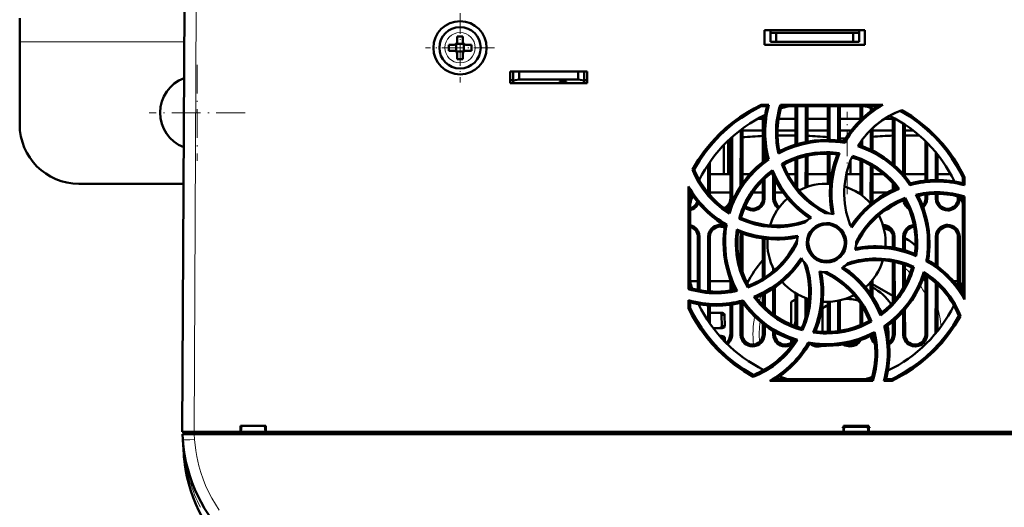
# Model space of a CAD drawing. Extents: x -1358 to 1757, y -1535 to 612.
# Tile 2 of 84: x -163 to 3, y -1381 to -1298. Entities that reach past the tile are written whole.
import ezdxf

# ---------------------------------------------------------------- set-up
doc = ezdxf.new("R2010")
doc.units = 0
doc.linetypes.add('DASHDOT', pattern=[18.5, 12, -3, 0.5, -3])

msp = doc.modelspace()

# ---------------------------------------------------------------- linework, layer by layer
at = {"color": 7, "lineweight": 50}
for p, q in [((-135.71, -1368.17), (-135.33, -1296.12)), ((-163.21, -1298.17), (-163.21, -1302.17)), ((-37.21, -1302.67), (-37.21, -1300.17)), ((-37.21, -1300.17), (-20.21, -1300.17)), ((-36.21, -1300.67), (-36.21, -1300.17)), ((-36.21, -1302.17), (-36.21, -1300.67)), ((-35.21, -1300.67), (-36.21, -1300.67)), ((-35.21, -1302.17), (-35.21, -1300.67)), ((-22.21, -1300.67), (-35.21, -1300.67)), ((-21.21, -1300.67), (-22.21, -1300.67)), ((-22.21, -1300.67), (-22.21, -1302.17)), ((-21.21, -1300.67), (-21.21, -1300.17)), ((-21.21, -1302.17), (-21.21, -1300.67)), ((-20.21, -1300.17), (-20.21, -1302.67)), ((-163.21, -1302.17), (-163.21, -1316.17)), ((-89.34, -1302.53), (-89.36, -1302.52)), ((-88.07, -1302.53), (-89.34, -1302.53)), ((-89.34, -1303.8), (-89.34, -1302.53)), ((-89.21, -1301.25), (-89.21, -1302.17)), ((-88.21, -1301.25), (-88.21, -1302.17)), ((-88.06, -1302.52), (-88.07, -1302.53)), ((-88.07, -1302.53), (-88.07, -1303.8)), ((-35.21, -1302.17), (-36.21, -1302.17)), ((-22.21, -1302.17), (-35.21, -1302.17)), ((-22.21, -1302.17), (-21.21, -1302.17)), ((-89.71, -1302.67), (-90.63, -1302.67)), ((-89.71, -1303.67), (-90.63, -1303.67)), ((-89.34, -1303.8), (-89.36, -1303.82)), ((-88.07, -1303.8), (-89.34, -1303.8)), ((-89.21, -1305.09), (-89.21, -1304.17)), ((-88.21, -1305.09), (-88.21, -1304.17)), ((-88.07, -1303.8), (-88.06, -1303.82)), ((-87.71, -1302.67), (-86.79, -1302.67)), ((-86.79, -1303.67), (-87.71, -1303.67)), ((-20.21, -1302.67), (-37.21, -1302.67)), ((-80.21, -1309.17), (-80.21, -1307.17)), ((-80.21, -1307.17), (-67.21, -1307.17)), ((-79.71, -1308.73), (-79.71, -1307.17)), ((-78.71, -1308.55), (-78.71, -1307.17)), ((-68.71, -1307.17), (-68.71, -1308.55)), ((-67.71, -1307.17), (-67.71, -1308.73)), ((-67.21, -1307.17), (-67.21, -1309.17)), ((-80.21, -1308.67), (-79.71, -1308.67)), ((-67.21, -1309.17), (-80.21, -1309.17)), ((-79.71, -1308.73), (-78.71, -1308.55)), ((-79.71, -1309.17), (-79.71, -1308.73)), ((-71.91, -1309.17), (-79.71, -1309.17)), ((-78.71, -1308.55), (-68.71, -1308.55)), ((-71.91, -1309.17), (-71.91, -1308.96)), ((-71.91, -1308.96), (-71.91, -1309.17)), ((-70.71, -1308.96), (-71.91, -1308.96)), ((-70.71, -1309.17), (-70.71, -1308.96)), ((-67.71, -1309.17), (-70.71, -1309.17)), ((-68.71, -1308.55), (-67.71, -1308.73)), ((-67.71, -1308.67), (-67.21, -1308.67)), ((-67.71, -1308.73), (-67.71, -1309.17)), ((-37.79, -1312.84), (-36.45, -1312.84)), ((-37.74, -1313.08), (-37.79, -1312.84)), ((-37.74, -1313.08), (-36.76, -1313.08)), ((-36.45, -1312.84), (-36.76, -1313.08)), ((-34.51, -1312.84), (-17.2, -1312.84)), ((-34.34, -1313.08), (-34.51, -1312.84)), ((-34.34, -1313.08), (-18.05, -1313.08)), ((-31.97, -1319.57), (-31.97, -1313.08)), ((-31.69, -1319.48), (-31.69, -1313.08)), ((-30.23, -1313.08), (-30.23, -1319.11)), ((-29.95, -1313.08), (-29.95, -1319.06)), ((-26.47, -1318.75), (-26.47, -1313.08)), ((-26.19, -1318.76), (-26.19, -1313.08)), ((-24.73, -1313.08), (-24.73, -1318.87)), ((-24.45, -1313.08), (-24.45, -1318.9)), ((-20.97, -1315.41), (-20.97, -1313.08)), ((-20.69, -1315.14), (-20.69, -1313.08)), ((-19.23, -1313.36), (-19.23, -1313.9)), ((-18.95, -1313.46), (-18.95, -1313.69)), ((-37.47, -1315.17), (-38.33, -1315.17)), ((-37.47, -1322.48), (-37.47, -1314.72)), ((-37.19, -1315.29), (-37.19, -1314.58)), ((-31.97, -1315.17), (-34.82, -1315.17)), ((-26.47, -1315.17), (-29.95, -1315.17)), ((-20.97, -1315.17), (-24.45, -1315.17)), ((-15.47, -1315.17), (-16.86, -1315.17)), ((-15.47, -1322.84), (-15.47, -1314.97)), ((-15.18, -1323.08), (-15.19, -1315.12)), ((-41.23, -1317.06), (-41.24, -1326.56)), ((-40.95, -1316.85), (-40.95, -1326.13)), ((-37.47, -1317.17), (-40.95, -1317.17)), ((-31.97, -1317.17), (-35, -1317.17)), ((-26.47, -1317.17), (-29.95, -1317.17)), ((-23.21, -1317.17), (-24.45, -1317.17)), ((-22.52, -1317.17), (-23.21, -1317.17)), ((-19.23, -1317.06), (-19.23, -1320.43)), ((-18.95, -1316.79), (-18.95, -1320.57)), ((-15.47, -1317.17), (-18.95, -1317.17)), ((-13.73, -1315.98), (-13.73, -1324.54)), ((-13.45, -1316.16), (-13.45, -1324.88)), ((-12.05, -1317.17), (-13.45, -1317.17)), ((-43.32, -1324.56), (-43.32, -1318.85)), ((-42.97, -1328.67), (-42.97, -1318.52)), ((-42.68, -1328.67), (-42.69, -1318.26)), ((-23.76, -1318.54), (-24.45, -1318.47)), ((-23.47, -1318.54), (-23.76, -1318.54)), ((-23.76, -1319.01), (-23.76, -1318.54)), ((-23.76, -1319.01), (-23.63, -1319.28)), ((-20.97, -1319.73), (-20.97, -1319.13)), ((-20.69, -1319.83), (-20.69, -1318.74)), ((-9.97, -1325.65), (-9.97, -1318.97)), ((-9.68, -1325.62), (-9.69, -1319.25)), ((-44.1, -1324.56), (-44.1, -1319.63)), ((-37.18, -1322.26), (-37.19, -1319.75)), ((-34.66, -1320.68), (-34.83, -1321.04)), ((-8.23, -1320.85), (-8.23, -1325.55)), ((-46.45, -1322.52), (-46.44, -1328.11)), ((-36.76, -1321.94), (-36.48, -1322.05)), ((-31.97, -1326.57), (-31.97, -1322.03)), ((-31.68, -1326.94), (-31.68, -1321.93)), ((-30.23, -1321.5), (-30.24, -1326.81)), ((-29.95, -1321.44), (-29.95, -1326.71)), ((-26.47, -1326.17), (-26.47, -1321.09)), ((-26.18, -1326.18), (-26.19, -1321.09)), ((-24.49, -1321), (-24.84, -1321.2)), ((-22.65, -1324.56), (-22.65, -1322.25)), ((-20.97, -1327.98), (-20.97, -1322.21)), ((-20.68, -1328.19), (-20.68, -1322.33)), ((-7.95, -1321.2), (-7.95, -1325.54)), ((-49.1, -1323.79), (-49.37, -1323.77)), ((-46.73, -1322.94), (-46.74, -1327.77)), ((-35.86, -1323.87), (-35.97, -1324.26)), ((-33.98, -1322.95), (-34.29, -1322.84)), ((-19.23, -1323.07), (-19.24, -1328.67)), ((-18.95, -1323.24), (-18.94, -1328.67)), ((-48.18, -1325.68), (-48.18, -1325.45)), ((-42.97, -1324.56), (-46.45, -1324.56)), ((-39.69, -1324.56), (-40.95, -1324.56)), ((-37.47, -1328.67), (-37.47, -1325.6)), ((-37.18, -1328.67), (-37.18, -1325.31)), ((-35.73, -1324.8), (-35.74, -1328.67)), ((-35.45, -1325.4), (-35.44, -1328.67)), ((-31.97, -1324.56), (-33.25, -1324.56)), ((-26.47, -1324.56), (-29.95, -1324.56)), ((-23.21, -1324.56), (-23.36, -1324.56)), ((-20.97, -1324.56), (-23.21, -1324.56)), ((-17.09, -1324.56), (-18.95, -1324.56)), ((-9.97, -1324.56), (-13.45, -1324.56)), ((-5.71, -1324.56), (-7.95, -1324.56)), ((-3.63, -1325.14), (-3.38, -1325.08)), ((-3.63, -1325.14), (-3.63, -1326.11)), ((-3.38, -1325.08), (-3.38, -1326.44)), ((-135.49, -1326.17), (-153.21, -1326.17)), ((-50.05, -1343.99), (-50.04, -1326.63)), ((-49.78, -1343.79), (-49.79, -1327.53)), ((-15.47, -1327.21), (-15.47, -1326.1)), ((-15.18, -1327.07), (-15.18, -1326.44)), ((-12.48, -1326.12), (-12.59, -1326.4)), ((-3.38, -1326.44), (-3.63, -1326.11)), ((-42.97, -1327.67), (-46.44, -1327.67)), ((-37.47, -1327.67), (-39.17, -1327.67)), ((-34.08, -1327.67), (-35.44, -1327.67)), ((-20.97, -1327.67), (-21.44, -1327.67)), ((-16.4, -1327.67), (-18.94, -1327.67)), ((-13.38, -1328.59), (-13.5, -1328.9)), ((-9.97, -1328.67), (-9.97, -1328)), ((-9.68, -1328.67), (-9.68, -1327.97)), ((-8.24, -1327.88), (-8.24, -1328.67)), ((-7.94, -1327.88), (-7.94, -1328.67)), ((-4.47, -1328.67), (-4.47, -1328.31)), ((-4.18, -1328.67), (-4.18, -1328.38)), ((-3.63, -1328.54), (-3.64, -1344.78)), ((-3.38, -1328.36), (-3.63, -1328.54)), ((-3.38, -1328.36), (-3.37, -1345.74)), ((-41.19, -1331.97), (-41.49, -1332.11)), ((-43.6, -1333.09), (-43.88, -1333.22)), ((-48.48, -1344.13), (-48.48, -1335.17)), ((-48.17, -1344.19), (-48.18, -1335.17)), ((-46.74, -1335.17), (-46.74, -1344.39)), ((-46.44, -1335.17), (-46.44, -1344.41)), ((-41.24, -1335.17), (-41.24, -1340.18)), ((-40.94, -1335.17), (-40.94, -1341.15)), ((-37.48, -1342.22), (-37.48, -1335.45)), ((-37.18, -1342.03), (-37.18, -1335.48)), ((-15.48, -1336.96), (-15.48, -1335.17)), ((-15.18, -1337.02), (-15.18, -1335.17)), ((-13.74, -1335.17), (-13.74, -1337.36)), ((-13.44, -1335.17), (-13.44, -1337.44)), ((-8.24, -1335.17), (-8.24, -1339.95)), ((-7.94, -1335.17), (-7.94, -1340.17)), ((-4.48, -1343.57), (-4.48, -1335.17)), ((-4.17, -1343.99), (-4.18, -1335.17)), ((-31.71, -1336.17), (-31.71, -1336.34)), ((-21.71, -1336.17), (-21.71, -1336)), ((-9.54, -1339.12), (-9.83, -1339.25)), ((-35.74, -1340.46), (-35.74, -1340.98)), ((-15.48, -1346.23), (-15.48, -1339.36)), ((-15.17, -1345.87), (-15.18, -1339.42)), ((-13.74, -1339.8), (-13.74, -1343.86)), ((-13.44, -1339.9), (-13.44, -1343.32)), ((-12.23, -1340.38), (-11.92, -1340.23)), ((-42.98, -1344.26), (-42.98, -1342.41)), ((-18.94, -1342.46), (-18.94, -1345.24)), ((-9.98, -1351.67), (-9.98, -1341.61)), ((-9.67, -1351.67), (-9.68, -1341.81)), ((-49.78, -1343.79), (-50.05, -1343.99)), ((-48.48, -1342.67), (-49.78, -1342.67)), ((-42.88, -1342.67), (-46.44, -1342.67)), ((-42.67, -1344.21), (-42.68, -1343.15)), ((-39.94, -1342.67), (-40.31, -1342.67)), ((-39.92, -1343.43), (-40.04, -1343.76)), ((-35.74, -1343.92), (-35.75, -1348.23)), ((-35.44, -1343.71), (-35.44, -1348.46)), ((-19.24, -1342.82), (-19.24, -1344.79)), ((-18.94, -1343.17), (-15.48, -1345.16)), ((-8.24, -1342.95), (-8.25, -1351.5)), ((-7.94, -1343.24), (-7.93, -1351.12)), ((-4.48, -1342.67), (-5.22, -1342.67)), ((-50.05, -1347.26), (-50.05, -1345.89)), ((-50.05, -1345.89), (-49.78, -1346.24)), ((-40.94, -1346.23), (-40.83, -1345.92)), ((-37.48, -1346.71), (-37.48, -1344.91)), ((-37.17, -1347.02), (-37.17, -1344.75)), ((-32.71, -1346.18), (-31.98, -1345.76)), ((-31.98, -1350.29), (-31.98, -1344.67)), ((-31.67, -1350.4), (-31.67, -1344.85)), ((-30.24, -1345.52), (-30.25, -1348.81)), ((-29.94, -1345.63), (-29.94, -1347.56)), ((-24.44, -1345.91), (-24.43, -1351.07)), ((-50.05, -1347.26), (-49.78, -1347.2)), ((-49.78, -1347.2), (-49.78, -1346.24)), ((-48.17, -1346.91), (-48.17, -1346.58)), ((-46.74, -1346.75), (-46.75, -1349.38)), ((-46.44, -1346.77), (-46.43, -1349.84)), ((-42.98, -1351.67), (-42.98, -1346.64)), ((-42.67, -1351.67), (-42.67, -1346.59)), ((-41.24, -1346.31), (-41.25, -1351.67)), ((-40.94, -1346.23), (-40.93, -1351.67)), ((-32.71, -1349.99), (-32.71, -1346.18)), ((-27.41, -1347.38), (-27.41, -1346.8)), ((-27.41, -1351.23), (-27.41, -1347.38)), ((-26.48, -1351.24), (-26.48, -1346.17)), ((-26.17, -1351.23), (-26.17, -1346.16)), ((-24.74, -1345.97), (-24.75, -1351.11)), ((-20.98, -1350.11), (-20.98, -1346.43)), ((-20.67, -1349.98), (-20.67, -1346.91)), ((-13.44, -1347.46), (-13.43, -1351.67)), ((-45.02, -1348.01), (-46.44, -1348.01)), ((-45.02, -1348.01), (-44.52, -1348.01)), ((-44.45, -1348.35), (-44.44, -1350.28)), ((-44.45, -1348.35), (-43.94, -1348.35)), ((-43.94, -1348.35), (-43.93, -1350.28)), ((-15.17, -1351.67), (-15.17, -1349.23)), ((-13.75, -1347.82), (-13.75, -1351.67)), ((-4.04, -1348.56), (-4.33, -1348.55)), ((-45.01, -1350.63), (-45.86, -1350.63)), ((-45.01, -1350.63), (-44.51, -1350.63)), ((-44.44, -1350.28), (-43.93, -1350.28)), ((-37.48, -1351.67), (-37.48, -1349.9)), ((-37.17, -1351.67), (-37.17, -1350.14)), ((-30.92, -1350.64), (-30.77, -1350.97)), ((-19.12, -1349.5), (-19.45, -1349.38)), ((-16.65, -1350.4), (-16.96, -1350.29)), ((-15.48, -1351.67), (-15.48, -1349.5)), ((-44.8, -1351.94), (-44.51, -1351.94)), ((-44.43, -1352.29), (-44.43, -1352.35)), ((-44.43, -1352.29), (-43.92, -1352.29)), ((-43.92, -1352.89), (-43.92, -1352.29)), ((-35.75, -1351.1), (-35.75, -1351.67)), ((-35.43, -1351.28), (-35.43, -1351.67)), ((-32.71, -1353.07), (-32.71, -1352.54)), ((-29.65, -1353.35), (-29.8, -1353.05)), ((-39.09, -1358.54), (-39.1, -1358.85)), ((-19.09, -1359.24), (-35.3, -1359.24)), ((-19.09, -1359.24), (-18.89, -1359.52)), ((-17, -1359.52), (-16.63, -1359.24)), ((-15.68, -1359.24), (-16.63, -1359.24)), ((-15.68, -1359.24), (-15.62, -1359.52)), ((-18.89, -1359.52), (-36.3, -1359.52)), ((-15.62, -1359.52), (-17, -1359.52)), ((-125.86, -1368.17), (-125.86, -1367.17)), ((-125.86, -1367.17), (-121.56, -1367.17)), ((-125.71, -1367.17), (-125.77, -1368.17)), ((-125.77, -1368.17), (-125.71, -1367.17)), ((-121.71, -1367.17), (-121.64, -1368.17)), ((-121.56, -1367.17), (-121.56, -1368.17)), ((-23.86, -1368.17), (-23.86, -1367.17)), ((-23.86, -1367.17), (-19.56, -1367.17)), ((-23.71, -1367.17), (-23.77, -1368.17)), ((-23.77, -1368.17), (-23.71, -1367.17)), ((-19.71, -1367.17), (-19.64, -1368.17)), ((-19.56, -1367.17), (-19.56, -1368.17)), ((-135.68, -1368.57), (-133.69, -1368.57)), ((-135.62, -1369.48), (-135.68, -1368.57)), ((-135.41, -1368.17), (-135.41, -1368.57)), ((-135.41, -1368.17), (-133.71, -1368.17)), ((-133.71, -1368.17), (-125.86, -1368.17)), ((87.27, -1368.57), (-133.69, -1368.57)), ((-125.86, -1368.17), (-125.77, -1368.17)), ((-125.81, -1368.17), (-121.61, -1368.17)), ((-121.65, -1368.17), (-125.77, -1368.17)), ((-121.64, -1368.17), (-121.56, -1368.17)), ((-121.56, -1368.17), (-23.86, -1368.17)), ((-23.86, -1368.17), (-23.77, -1368.17)), ((-23.81, -1368.17), (-19.61, -1368.17)), ((-19.65, -1368.17), (-23.77, -1368.17)), ((-19.64, -1368.17), (-19.56, -1368.17)), ((-19.56, -1368.17), (75.14, -1368.17)), ((-135.44, -1371.98), (-135.62, -1369.5))]:
    msp.add_line(p, q, dxfattribs=at)
at = {"color": 7, "lineweight": 18}
for p, q in [((-133.33, -1296.12), (-133.71, -1368.17)), ((-88.69, -1300.6), (-88.71, -1300.6)), ((-135.36, -1302.17), (-163.21, -1302.17)), ((-91.28, -1303.15), (-91.28, -1303.17)), ((-86.14, -1303.19), (-86.14, -1303.17)), ((-88.73, -1305.74), (-88.71, -1305.74)), ((-42.97, -1328.67), (-42.68, -1328.67)), ((-37.47, -1328.67), (-37.18, -1328.67)), ((-35.74, -1328.67), (-35.44, -1328.67)), ((-18.94, -1328.67), (-19.24, -1328.67)), ((-9.97, -1328.67), (-9.68, -1328.67)), ((-8.24, -1328.67), (-7.94, -1328.67)), ((-4.47, -1328.67), (-4.18, -1328.67)), ((-48.18, -1335.17), (-48.48, -1335.17)), ((-46.44, -1335.17), (-46.74, -1335.17)), ((-40.94, -1335.17), (-41.24, -1335.17)), ((-15.48, -1335.17), (-15.18, -1335.17)), ((-13.44, -1335.17), (-13.74, -1335.17)), ((-7.94, -1335.17), (-8.24, -1335.17)), ((-4.18, -1335.17), (-4.48, -1335.17)), ((-42.98, -1351.67), (-42.67, -1351.67)), ((-41.25, -1351.67), (-40.93, -1351.67)), ((-37.48, -1351.67), (-37.17, -1351.67)), ((-35.75, -1351.67), (-35.43, -1351.67)), ((-15.48, -1351.67), (-15.17, -1351.67)), ((-13.75, -1351.67), (-13.43, -1351.67)), ((-9.98, -1351.67), (-9.67, -1351.67)), ((-23.73, -1367.43), (-19.69, -1367.43)), ((-133.71, -1368.57), (-133.71, -1368.17)), ((-133.69, -1368.57), (-133.62, -1369.48))]:
    msp.add_line(p, q, dxfattribs=at)
at = {"color": 7, "linetype": 'DASHDOT', "lineweight": 18, "ltscale": 0.292499}
msp.add_line((-88.71, -1297.32), (-88.71, -1309.02), dxfattribs=at)
at = {"color": 7, "linetype": 'DASHDOT', "lineweight": 18, "ltscale": 0.2925}
msp.add_line((-82.86, -1303.17), (-94.56, -1303.17), dxfattribs=at)
at = {"color": 7, "linetype": 'DASHDOT', "lineweight": 18, "ltscale": 0.40625}
for p, q in [((-133.21, -1306.04), (-133.21, -1322.29)), ((-125.08, -1314.17), (-141.33, -1314.17))]:
    msp.add_line(p, q, dxfattribs=at)
at = {"color": 7, "linetype": 'DASHDOT', "lineweight": 18, "ltscale": 0.348987}
msp.add_line((-23.21, -1327.97), (-23.21, -1314.01), dxfattribs=at)
at = {"color": 7, "linetype": 'DASHDOT', "lineweight": 18, "ltscale": 0.121006}
msp.add_line((-19.29, -1367.43), (-24.13, -1367.43), dxfattribs=at)
at = {"color": 7, "linetype": 'DASHDOT', "lineweight": 18, "ltscale": 0.012015}
msp.add_line((-133.72, -1368.13), (-133.72, -1368.61), dxfattribs=at)
at = {"color": 7, "lineweight": 50}
for points in [[(-49.37, -1323.77), (-48.41, -1322.16), (-47.34, -1320.63), (-46.18, -1319.2), (-44.92, -1317.85), (-43.79, -1316.8), (-42.6, -1315.81), (-41.35, -1314.89), (-40.04, -1314.05), (-38.94, -1313.42), (-37.79, -1312.84)], [(-49.1, -1323.79), (-48.14, -1322.19), (-47.07, -1320.67), (-45.9, -1319.25), (-44.64, -1317.92), (-43.51, -1316.87), (-42.32, -1315.9), (-41.08, -1315), (-39.77, -1314.16), (-38.77, -1313.6), (-37.74, -1313.08)], [(-21.43, -1319.83), (-20.56, -1318.57), (-19.59, -1317.43), (-18.51, -1316.39), (-17.33, -1315.47), (-16.05, -1314.68), (-15.02, -1314.16), (-13.94, -1313.72)], [(-14.23, -1313.83), (-12.63, -1314.8), (-11.12, -1315.87), (-9.71, -1317.05), (-8.38, -1318.32), (-7.34, -1319.45), (-6.37, -1320.64), (-5.48, -1321.89), (-4.65, -1323.21), (-4.12, -1324.16), (-3.63, -1325.14)], [(-13.94, -1313.72), (-12.35, -1314.71), (-10.84, -1315.8), (-9.42, -1316.98), (-8.09, -1318.27), (-7.05, -1319.41), (-6.09, -1320.62), (-5.19, -1321.88), (-4.37, -1323.2), (-3.86, -1324.13), (-3.38, -1325.08)], [(-26.71, -1318.99), (-28.03, -1319.05), (-29.35, -1319.2), (-30.65, -1319.46), (-32.08, -1319.86), (-33.47, -1320.38), (-34.83, -1321.04)], [(-34.29, -1322.84), (-32.91, -1322.14), (-31.49, -1321.59), (-30.03, -1321.18), (-28.55, -1320.93), (-27.03, -1320.83), (-25.76, -1320.87), (-24.49, -1321)], [(-12.59, -1326.4), (-13.26, -1325.49), (-13.99, -1324.63), (-14.77, -1323.83), (-15.38, -1323.27), (-16.02, -1322.73), (-17.03, -1321.98), (-18.09, -1321.31), (-19.2, -1320.72), (-20.37, -1320.21), (-21.43, -1319.83)], [(-12.48, -1326.12), (-13.49, -1324.82), (-14.6, -1323.63), (-15.81, -1322.56), (-17.11, -1321.61), (-18.5, -1320.79), (-19.87, -1320.15), (-21.3, -1319.62)], [(-36.76, -1321.94), (-37.67, -1322.63), (-38.53, -1323.37), (-39.33, -1324.16), (-39.89, -1324.79), (-40.43, -1325.44), (-41.17, -1326.46), (-41.84, -1327.54), (-42.43, -1328.66), (-42.94, -1329.84), (-43.29, -1330.83)], [(-36.48, -1322.05), (-37.62, -1322.91), (-38.68, -1323.86), (-39.65, -1324.88), (-40.53, -1325.98), (-41.31, -1327.14), (-42.04, -1328.44), (-42.65, -1329.8), (-43.15, -1331.22)], [(-24.84, -1321.2), (-25.39, -1322.75), (-25.79, -1324.32), (-26.04, -1325.92), (-26.14, -1327.53), (-26.08, -1329.15), (-25.96, -1330.21), (-25.78, -1331.26)], [(-24.49, -1321), (-25.06, -1322.53), (-25.49, -1324.08), (-25.77, -1325.66), (-25.89, -1327.26), (-25.85, -1328.87), (-25.72, -1330.09), (-25.51, -1331.32)], [(-22.32, -1321.48), (-20.87, -1321.99), (-19.49, -1322.63), (-18.18, -1323.4), (-16.97, -1324.31), (-15.85, -1325.33), (-15.11, -1326.15), (-14.41, -1327.02)], [(-43.15, -1331.22), (-44.42, -1330.35), (-45.59, -1329.38), (-46.65, -1328.29), (-47.58, -1327.11), (-48.4, -1325.83), (-48.92, -1324.82), (-49.37, -1323.77)], [(-41.49, -1332.11), (-41.02, -1330.64), (-40.41, -1329.24), (-39.66, -1327.93), (-38.79, -1326.69), (-37.79, -1325.55), (-36.86, -1324.68), (-35.86, -1323.87)], [(-41.19, -1331.97), (-40.7, -1330.52), (-40.07, -1329.14), (-39.31, -1327.85), (-38.42, -1326.64), (-37.41, -1325.53), (-36.71, -1324.88), (-35.97, -1324.26)], [(-35.97, -1324.26), (-35.27, -1325.75), (-34.44, -1327.15), (-33.49, -1328.45), (-32.42, -1329.66), (-31.23, -1330.76), (-30.4, -1331.42), (-29.52, -1332.04)], [(-35.86, -1323.87), (-35.19, -1325.36), (-34.39, -1326.76), (-33.47, -1328.07), (-32.43, -1329.29), (-31.27, -1330.4), (-30.31, -1331.18), (-29.29, -1331.89)], [(-26.87, -1331.17), (-28.13, -1330.45), (-29.31, -1329.63), (-30.39, -1328.71), (-31.37, -1327.7), (-32.26, -1326.6), (-33.04, -1325.43), (-33.72, -1324.17), (-34.29, -1322.84)], [(-26.25, -1331.19), (-27.53, -1330.52), (-28.72, -1329.75), (-29.83, -1328.88), (-30.84, -1327.91), (-31.36, -1327.33), (-31.86, -1326.72), (-32.46, -1325.88), (-33.02, -1324.99), (-33.51, -1324.05), (-33.98, -1322.95)], [(-14.81, -1326.91), (-16.29, -1327.61), (-17.69, -1328.44), (-18.99, -1329.39), (-20.2, -1330.47), (-21.31, -1331.65), (-21.96, -1332.48), (-22.58, -1333.35)], [(-14.41, -1327.02), (-15.9, -1327.69), (-17.3, -1328.48), (-18.61, -1329.41), (-19.83, -1330.45), (-20.94, -1331.61), (-21.71, -1332.57), (-22.43, -1333.59)], [(-43.81, -1330.48), (-43.52, -1330.31), (-43.26, -1330.09), (-42.95, -1329.67), (-42.76, -1329.2), (-42.68, -1328.67)], [(-39.21, -1330.7), (-38.96, -1330.68), (-38.63, -1330.61), (-38.31, -1330.49), (-38.02, -1330.31), (-37.76, -1330.09), (-37.45, -1329.67), (-37.26, -1329.2), (-37.18, -1328.67)], [(-35.74, -1328.67), (-35.67, -1329.17), (-35.47, -1329.66), (-35.28, -1329.94), (-35.05, -1330.19), (-34.84, -1330.35)], [(-13.5, -1328.9), (-14.81, -1329.48), (-16.05, -1330.18), (-17.21, -1330.98), (-18.28, -1331.89), (-18.84, -1332.43), (-19.37, -1333), (-20.03, -1333.81), (-20.64, -1334.66), (-21.19, -1335.57), (-21.73, -1336.63)], [(-21.71, -1336), (-20.99, -1334.74), (-20.17, -1333.57), (-19.25, -1332.49), (-18.23, -1331.5), (-17.14, -1330.62), (-15.97, -1329.83), (-14.71, -1329.15), (-13.38, -1328.59)], [(-13.71, -1328.99), (-13.62, -1329.33), (-13.47, -1329.66), (-13.28, -1329.94), (-13.05, -1330.19), (-12.78, -1330.39)], [(-13.38, -1328.59), (-12.68, -1329.96), (-12.12, -1331.38), (-11.72, -1332.84), (-11.46, -1334.33), (-11.36, -1335.84), (-11.4, -1337.12), (-11.54, -1338.4)], [(-9.54, -1336.17), (-9.59, -1334.85), (-9.75, -1333.53), (-10, -1332.23), (-10.4, -1330.8), (-10.93, -1329.4), (-11.58, -1328.04)], [(-10.35, -1330.18), (-10.26, -1330.09), (-9.95, -1329.67), (-9.76, -1329.2), (-9.68, -1328.67)], [(-8.24, -1328.67), (-8.17, -1329.17), (-7.97, -1329.66), (-7.78, -1329.94), (-7.55, -1330.19), (-7.27, -1330.4), (-6.96, -1330.55), (-6.59, -1330.66), (-6.21, -1330.7)], [(-6.21, -1330.7), (-5.96, -1330.68), (-5.63, -1330.61), (-5.31, -1330.49), (-5.02, -1330.31), (-4.76, -1330.09), (-4.45, -1329.67), (-4.26, -1329.2), (-4.18, -1328.67)], [(-49.79, -1330.65), (-49.31, -1330.49), (-49.02, -1330.31), (-48.76, -1330.09), (-48.53, -1329.8), (-48.35, -1329.47)], [(-35.1, -1333.5), (-36, -1333.48), (-37.4, -1333.33), (-38.79, -1333.06), (-40.15, -1332.65), (-41.49, -1332.11)], [(-48.18, -1335.17), (-48.25, -1334.66), (-48.44, -1334.18), (-48.63, -1333.89), (-48.87, -1333.65), (-49.15, -1333.44), (-49.45, -1333.29), (-49.79, -1333.18)], [(-44.71, -1333.14), (-44.96, -1333.15), (-45.29, -1333.22), (-45.61, -1333.35), (-45.9, -1333.53), (-46.16, -1333.75), (-46.47, -1334.17), (-46.66, -1334.64), (-46.74, -1335.17)], [(-40.04, -1343.76), (-40.74, -1342.38), (-41.3, -1340.96), (-41.7, -1339.51), (-41.96, -1338.02), (-42.05, -1336.51), (-42.02, -1335.23), (-41.88, -1333.94)], [(-41.88, -1333.94), (-40.36, -1334.52), (-38.8, -1334.95), (-37.22, -1335.22), (-35.62, -1335.34), (-34.01, -1335.31), (-32.79, -1335.18), (-31.56, -1334.97)], [(-30.04, -1336.17), (-29.98, -1335.53), (-29.79, -1334.89), (-29.48, -1334.31), (-29.05, -1333.8), (-28.53, -1333.38), (-27.94, -1333.07), (-27.33, -1332.89), (-26.71, -1332.84)], [(-29.79, -1336.17), (-29.73, -1335.62), (-29.57, -1335.07), (-29.32, -1334.54), (-29.08, -1334.21), (-28.79, -1333.9), (-28.46, -1333.64), (-28.09, -1333.42), (-27.7, -1333.25), (-27.3, -1333.15), (-26.71, -1333.09)], [(-26.71, -1332.84), (-26.22, -1332.87), (-25.8, -1332.96), (-25.38, -1333.11), (-24.99, -1333.32), (-24.62, -1333.58), (-24.14, -1334.04), (-23.78, -1334.58), (-23.52, -1335.2), (-23.39, -1335.84), (-23.37, -1336.17)], [(-26.71, -1333.09), (-26.04, -1333.16), (-25.64, -1333.28), (-25.25, -1333.46), (-24.89, -1333.69), (-24.57, -1333.96), (-24.17, -1334.44), (-23.87, -1335), (-23.69, -1335.58), (-23.63, -1336.17)], [(-15.18, -1335.17), (-15.25, -1334.66), (-15.44, -1334.18), (-15.63, -1333.89), (-15.87, -1333.65), (-16.15, -1333.44), (-16.45, -1333.29), (-16.81, -1333.18), (-17.18, -1333.14)], [(-11.94, -1333.15), (-12.29, -1333.22), (-12.61, -1333.35), (-12.9, -1333.53), (-13.16, -1333.75), (-13.47, -1334.17), (-13.66, -1334.64), (-13.74, -1335.17)], [(-6.21, -1333.14), (-6.46, -1333.15), (-6.79, -1333.22), (-7.11, -1333.35), (-7.4, -1333.53), (-7.66, -1333.75), (-7.97, -1334.17), (-8.16, -1334.64), (-8.24, -1335.17)], [(-4.18, -1335.17), (-4.25, -1334.66), (-4.44, -1334.18), (-4.63, -1333.89), (-4.87, -1333.65), (-5.15, -1333.44), (-5.45, -1333.29), (-5.83, -1333.18), (-6.21, -1333.14)], [(-41.67, -1334.31), (-40.13, -1334.86), (-38.55, -1335.26), (-36.95, -1335.51), (-35.34, -1335.6), (-33.72, -1335.54), (-32.67, -1335.42), (-31.62, -1335.24)], [(-31.69, -1335.71), (-32.35, -1336.98), (-33.13, -1338.18), (-34, -1339.28), (-34.97, -1340.29), (-35.55, -1340.81), (-36.15, -1341.31), (-37, -1341.92), (-37.89, -1342.47), (-38.83, -1342.96), (-39.92, -1343.43)], [(-43.88, -1336.17), (-43.82, -1337.49), (-43.67, -1338.81), (-43.41, -1340.11), (-43.01, -1341.54), (-42.48, -1342.94), (-41.82, -1344.3)], [(-31.71, -1336.34), (-32.42, -1337.6), (-33.25, -1338.77), (-34.17, -1339.85), (-35.18, -1340.84), (-36.28, -1341.73), (-37.45, -1342.51), (-38.71, -1343.19), (-40.04, -1343.76)], [(-26.71, -1339.51), (-27.19, -1339.47), (-27.62, -1339.38), (-28.03, -1339.23), (-28.43, -1339.03), (-28.8, -1338.77), (-29.27, -1338.31), (-29.64, -1337.76), (-29.9, -1337.14), (-30.03, -1336.51), (-30.04, -1336.17)], [(-26.71, -1339.25), (-27.38, -1339.17), (-27.78, -1339.05), (-28.17, -1338.87), (-28.53, -1338.65), (-28.85, -1338.38), (-29.25, -1337.89), (-29.55, -1337.33), (-29.72, -1336.75), (-29.79, -1336.17)], [(-23.37, -1336.17), (-23.44, -1336.81), (-23.63, -1337.45), (-23.94, -1338.03), (-24.36, -1338.54), (-24.89, -1338.96), (-25.48, -1339.27), (-26.09, -1339.45), (-26.71, -1339.51)], [(-23.63, -1336.17), (-23.69, -1336.72), (-23.85, -1337.27), (-24.1, -1337.79), (-24.34, -1338.13), (-24.63, -1338.44), (-24.96, -1338.7), (-25.33, -1338.92), (-25.72, -1339.08), (-26.12, -1339.19), (-26.71, -1339.25)], [(-11.54, -1338.4), (-13.06, -1337.82), (-14.62, -1337.39), (-16.19, -1337.12), (-17.79, -1337), (-19.4, -1337.03), (-20.63, -1337.16), (-21.86, -1337.37)], [(-11.75, -1338.03), (-13.29, -1337.48), (-14.87, -1337.08), (-16.47, -1336.83), (-18.08, -1336.73), (-19.7, -1336.79), (-20.75, -1336.92), (-21.8, -1337.1)], [(-39.02, -1345.32), (-37.53, -1344.65), (-36.13, -1343.85), (-34.82, -1342.93), (-33.6, -1341.89), (-32.49, -1340.73), (-31.71, -1339.77), (-30.99, -1338.75)], [(-38.6, -1345.43), (-37.12, -1344.73), (-35.72, -1343.9), (-34.41, -1342.95), (-33.21, -1341.87), (-32.1, -1340.68), (-31.45, -1339.86), (-30.84, -1338.99)], [(-18.32, -1338.83), (-17.41, -1338.86), (-16.01, -1339.01), (-14.63, -1339.28), (-13.26, -1339.69), (-11.92, -1340.23)], [(-17.56, -1348.48), (-18.23, -1347), (-19.02, -1345.59), (-19.94, -1344.28), (-20.99, -1343.07), (-22.15, -1341.95), (-23.11, -1341.17), (-24.13, -1340.45)], [(-17.44, -1348.06), (-18.15, -1346.57), (-18.98, -1345.18), (-19.93, -1343.87), (-21.01, -1342.66), (-22.2, -1341.56), (-23.02, -1340.91), (-23.89, -1340.3)], [(-11.92, -1340.23), (-12.4, -1341.7), (-13, -1343.09), (-13.75, -1344.41), (-14.62, -1345.65), (-15.62, -1346.79), (-16.55, -1347.67), (-17.56, -1348.48)], [(-12.23, -1340.38), (-12.73, -1341.82), (-13.36, -1343.2), (-14.12, -1344.49), (-15.01, -1345.7), (-16.02, -1346.81), (-16.71, -1347.45), (-17.44, -1348.06)], [(-28.95, -1351.35), (-28.37, -1349.82), (-27.94, -1348.27), (-27.66, -1346.69), (-27.54, -1345.09), (-27.57, -1343.49), (-27.7, -1342.25), (-27.92, -1341.02)], [(-28.56, -1351.13), (-28.01, -1349.58), (-27.61, -1348), (-27.36, -1346.41), (-27.27, -1344.79), (-27.33, -1343.17), (-27.45, -1342.13), (-27.64, -1341.08)], [(-27.18, -1341.15), (-25.9, -1341.81), (-24.71, -1342.58), (-23.61, -1343.46), (-22.6, -1344.43), (-22.07, -1345), (-21.58, -1345.61), (-20.97, -1346.45), (-20.42, -1347.35), (-19.93, -1348.28), (-19.45, -1349.38)], [(-26.54, -1341.17), (-25.28, -1341.89), (-24.1, -1342.71), (-23.02, -1343.63), (-22.03, -1344.64), (-21.15, -1345.74), (-20.36, -1346.91), (-19.68, -1348.17), (-19.12, -1349.5)], [(-16.96, -1350.29), (-15.81, -1349.42), (-14.75, -1348.48), (-13.78, -1347.46), (-12.9, -1346.36), (-12.11, -1345.2), (-11.39, -1343.9), (-10.77, -1342.54), (-10.27, -1341.11)], [(-16.65, -1350.4), (-15.73, -1349.71), (-14.88, -1348.97), (-14.08, -1348.18), (-13.51, -1347.55), (-12.98, -1346.9), (-12.24, -1345.88), (-11.57, -1344.8), (-10.98, -1343.68), (-10.47, -1342.5), (-10.12, -1341.51)], [(-10.27, -1341.11), (-9, -1341.98), (-7.83, -1342.95), (-6.77, -1344.04), (-5.83, -1345.22), (-5.02, -1346.5), (-4.49, -1347.51), (-4.04, -1348.56)], [(-40.83, -1345.92), (-39.96, -1347.07), (-39.02, -1348.13), (-37.99, -1349.1), (-36.9, -1349.97), (-35.73, -1350.76), (-34.44, -1351.49), (-33.07, -1352.1), (-31.64, -1352.6)], [(-30.77, -1350.97), (-31.79, -1350.65), (-32.78, -1350.26), (-33.74, -1349.81), (-34.43, -1349.43), (-35.1, -1349.01), (-36.13, -1348.28), (-37.1, -1347.46), (-38, -1346.56), (-38.52, -1345.95), (-39.02, -1345.32)], [(-30.92, -1350.64), (-32.36, -1350.15), (-33.74, -1349.52), (-35.03, -1348.76), (-36.24, -1347.87), (-37.35, -1346.85), (-38, -1346.16), (-38.6, -1345.43)], [(-29.37, -1344.56), (-29.4, -1345.47), (-29.54, -1346.87), (-29.82, -1348.26), (-30.22, -1349.62), (-30.77, -1350.97)], [(-39.1, -1358.85), (-40.72, -1357.89), (-42.25, -1356.82), (-43.68, -1355.66), (-45.03, -1354.4), (-46.09, -1353.27), (-47.07, -1352.08), (-47.99, -1350.83), (-48.83, -1349.52), (-49.47, -1348.41), (-50.05, -1347.26)], [(-39.09, -1358.54), (-40.69, -1357.58), (-42.2, -1356.51), (-43.63, -1355.34), (-44.96, -1354.08), (-46, -1352.95), (-46.98, -1351.76), (-47.88, -1350.52), (-48.71, -1349.21), (-49.27, -1348.22), (-49.78, -1347.2)], [(-40.94, -1346.23), (-39.93, -1347.53), (-38.82, -1348.72), (-37.62, -1349.79), (-36.31, -1350.74), (-34.92, -1351.56), (-33.52, -1352.22), (-32.06, -1352.76)], [(-44.45, -1348.35), (-44.46, -1348.28), (-44.55, -1348.16), (-44.75, -1348.05), (-45.02, -1348.01)], [(-44.52, -1348.01), (-44.31, -1348.04), (-44.17, -1348.08), (-44.01, -1348.19), (-43.95, -1348.28), (-43.94, -1348.35)], [(-4.33, -1348.55), (-5.3, -1350.15), (-6.36, -1351.66), (-7.53, -1353.09), (-8.8, -1354.42), (-9.93, -1355.46), (-11.11, -1356.43), (-12.36, -1357.33), (-13.67, -1358.16), (-14.66, -1358.72), (-15.68, -1359.24)], [(-4.04, -1348.56), (-4.99, -1350.18), (-6.06, -1351.71), (-7.22, -1353.15), (-8.48, -1354.49), (-9.61, -1355.55), (-10.8, -1356.54), (-12.04, -1357.45), (-13.35, -1358.3), (-14.47, -1358.93), (-15.62, -1359.52)], [(-45.01, -1350.63), (-44.8, -1350.61), (-44.6, -1350.53), (-44.49, -1350.43), (-44.44, -1350.28)], [(-44.51, -1350.63), (-44.34, -1350.62), (-44.18, -1350.57), (-44.03, -1350.48), (-43.94, -1350.36), (-43.93, -1350.28)], [(-44.43, -1352.29), (-44.46, -1352.18), (-44.51, -1352.11), (-44.64, -1352.02), (-44.78, -1351.97)], [(-44.51, -1351.94), (-44.3, -1351.96), (-44.09, -1352.04), (-43.98, -1352.14), (-43.92, -1352.29)], [(-43.5, -1353.31), (-43.26, -1353.1), (-43.05, -1352.85), (-42.8, -1352.38), (-42.68, -1351.87), (-42.67, -1351.67)], [(-41.25, -1351.67), (-41.18, -1352.18), (-40.98, -1352.67), (-40.79, -1352.95), (-40.56, -1353.2), (-40.28, -1353.4), (-39.97, -1353.56), (-39.65, -1353.66), (-39.21, -1353.71)], [(-39.21, -1353.71), (-38.92, -1353.69), (-38.64, -1353.63), (-38.32, -1353.5), (-38.02, -1353.32), (-37.76, -1353.11), (-37.55, -1352.85), (-37.3, -1352.38), (-37.18, -1351.87), (-37.17, -1351.67)], [(-31.64, -1352.6), (-32.51, -1353.88), (-33.48, -1355.05), (-34.57, -1356.11), (-35.75, -1357.05), (-37.03, -1357.86), (-38.05, -1358.39), (-39.1, -1358.85)], [(-35.75, -1351.67), (-35.68, -1352.18), (-35.48, -1352.67), (-35.29, -1352.95), (-35.06, -1353.2), (-34.78, -1353.4), (-34.47, -1353.56), (-34.15, -1353.66), (-33.71, -1353.71)], [(-29.65, -1353.35), (-28.02, -1353.56), (-26.4, -1353.61), (-24.79, -1353.52), (-23.2, -1353.27), (-21.63, -1352.86), (-20.18, -1352.34), (-18.76, -1351.68)], [(-26.71, -1353.33), (-25.39, -1353.28), (-24.07, -1353.12), (-22.77, -1352.87), (-21.34, -1352.47), (-19.94, -1351.94), (-18.58, -1351.28)], [(-22.71, -1353.71), (-22.42, -1353.69), (-22.14, -1353.63), (-21.82, -1353.5), (-21.52, -1353.32), (-21.26, -1353.11), (-21.05, -1352.85), (-20.91, -1352.62)], [(-19.23, -1351.91), (-19.14, -1352.3), (-18.98, -1352.67), (-18.79, -1352.95), (-18.52, -1353.23)], [(-16.13, -1353.4), (-15.76, -1353.11), (-15.55, -1352.85), (-15.3, -1352.38), (-15.18, -1351.87), (-15.17, -1351.67)], [(-13.75, -1351.67), (-13.68, -1352.18), (-13.48, -1352.67), (-13.29, -1352.95), (-13.06, -1353.2), (-12.78, -1353.4), (-12.47, -1353.56), (-12.15, -1353.66), (-11.71, -1353.71)], [(-11.71, -1353.71), (-11.42, -1353.69), (-11.14, -1353.63), (-10.82, -1353.5), (-10.52, -1353.32), (-10.26, -1353.11), (-10.05, -1352.85), (-9.8, -1352.38), (-9.68, -1351.87), (-9.67, -1351.67)]]:
    msp.add_lwpolyline(points, dxfattribs=at)
at = {"color": 7, "lineweight": 18}
msp.add_lwpolyline([(-129.46, -1381.4), (-130.11, -1380.41), (-130.71, -1379.38), (-131.26, -1378.32), (-131.75, -1377.24), (-132.19, -1376.14), (-132.57, -1375.02), (-132.9, -1373.89), (-133.25, -1372.36), (-133.43, -1371.29), (-133.62, -1369.48)], dxfattribs=at)
at = {"color": 7, "lineweight": 50}
msp.add_circle((-88.71, -1303.17), 4.5, dxfattribs=at)
for centre, radius, start, end in [((-88.71, -1303.17), 3.5, 90, 360), ((-88.71, -1303.17), 3.5, 360, 90), ((-89.71, -1302.17), 0.5, 270, 360), ((-88.71, -1318.38), 17.14, 89.9996, 91.6715), ((-88.71, -1318.34), 17.1, 88.3267, 90.0022), ((-87.71, -1302.17), 0.5, 180, 270), ((-73.5, -1303.17), 17.13, 178.3286, 181.6729), ((-89.71, -1304.17), 0.5, 0, 90), ((-87.71, -1304.17), 0.5, 90, 180), ((-103.88, -1303.17), 17.1, 359.9978, 1.6733), ((-103.88, -1303.17), 17.1, 358.3267, 0.0022), ((-88.71, -1287.96), 17.14, 268.3285, 270.0004), ((-88.71, -1288), 17.1, 269.9978, 271.6733), ((-133.21, -1314.17), 6.25, 110.4812, 248.9215), ((-19.92, -1317.51), 17.41, 165.2514, 194.7373), ((-19.92, -1317.5), 17.17, 164.2755, 180.0253), ((-19.92, -1317.51), 15.33, 162.2639, 179.9733), ((-19.92, -1317.5), 15.08, 162.9695, 180.026), ((-26.71, -1336.17), 24, 105.8462, 108.8141), ((-8.71, -1327.78), 17.42, 122.4278, 149.745), ((-8.71, -1327.77), 17.17, 119.6298, 150.3545), ((-8.71, -1327.78), 15, 110.4294, 148.0067), ((-26.71, -1336.17), 24, 70.5779, 74.1538), ((-8.02, -1347.55), 35.89, 104.8123, 106.2243), ((-26.71, -1336.17), 24, 115.5793, 153.7982), ((-26.71, -1336.17), 24, 25.5944, 63.5829), ((-153.21, -1316.17), 10, 180, 270), ((-19.92, -1317.5), 17.17, 180.0273, 195.3591), ((-19.92, -1317.51), 15.33, 179.9753, 193.3053), ((-19.92, -1317.5), 15.09, 180.0276, 192.1592), ((-33.23, -1411.41), 93.41, 92.601, 94.7397), ((-33.54, -1404.1), 86.1, 88.954, 90.9663), ((-26.71, -1336.17), 17.42, 89.9999, 117.1708), ((-33.8, -1410.59), 92.59, 85.4572, 87.6153), ((-26.72, -1336.13), 17.38, 80.1885, 89.9766), ((-26.72, -1336.1), 17.1, 79.6039, 89.9772), ((-12.74, -1408.36), 90.36, 91.7315, 93.9409), ((-12.88, -1404.16), 86.16, 88.7563, 90.3806), ((-26.71, -1336.17), 15.33, 89.9975, 119.6146), ((-26.71, -1336.18), 15.34, 81.6736, 89.9965), ((-26.71, -1336.17), 17.42, 35.259, 71.9029), ((-26.71, -1336.16), 15.07, 89.9974, 118.8415), ((-26.71, -1336.17), 15.08, 82.8648, 89.9967), ((-8.71, -1327.78), 17.42, 157.7957, 179.9742), ((-8.71, -1327.77), 17.17, 156.7902, 180.0269), ((-8.71, -1327.78), 15, 155.1883, 201.1101), ((-26.71, -1336.16), 15.07, 37.8572, 73.5008), ((-26.71, -1336.17), 15.33, 36.6746, 73.3899), ((-35.11, -1318.18), 15.32, 201.4201, 238.3424), ((-35.1, -1318.16), 15.08, 201.9076, 237.127), ((-26.71, -1336.17), 15.33, 126.6444, 164.6155), ((-26.71, -1336.16), 15.07, 127.888, 163.8398), ((-19.92, -1317.52), 17.41, 202.8015, 236.5146), ((-19.92, -1317.5), 17.17, 201.7848, 236.9188), ((-8.05, -1342.95), 17.16, 90.0011, 105.3456), ((-8.05, -1342.97), 17.43, 75.3089, 104.7517), ((-8.05, -1342.95), 17.16, 74.2156, 89.999), ((-35.1, -1318.16), 17.17, 209.5601, 240.3594), ((-15.33, -1317.48), 35.89, 194.7728, 196.262), ((-35.1, -1318.18), 17.41, 212.4944, 239.7397), ((-26.71, -1336.17), 10, 86.345, 117.7669), ((-26.71, -1336.17), 10, 41.3536, 72.29), ((-8.05, -1342.97), 17.42, 112.821, 146.5061), ((-8.05, -1342.95), 17.16, 111.7636, 146.9281), ((-19.96, -1346.65), 20.4, 74.2068, 75.3574), ((-8.05, -1342.97), 15.34, 90.0014, 103.3403), ((-8.05, -1342.97), 15.34, 72.2776, 89.9996), ((-26.71, -1336.17), 24, 160.5976, 164.0878), ((-50.21, -1328.67), 1.73, 283.9958, 341.3455), ((-44.71, -1328.67), 1.74, 291.2446, 359.9721), ((-39.21, -1328.67), 1.74, 270.0013, 359.9735), ((-26.71, -1336.17), 10, 131.3515, 162.7524), ((-33.71, -1328.67), 1.74, 180.0299, 236.4592), ((-8.71, -1327.78), 17.42, 179.9763, 191.5019), ((-8.71, -1327.77), 17.17, 180.0291, 191.9278), ((-17.18, -1328.65), 2.06, 180.6635, 203.1119), ((-17.21, -1328.67), 1.74, 180.0306, 200.1842), ((-26.71, -1336.16), 15.07, 359.9712, 28.7966), ((-11.71, -1328.67), 1.74, 194.2027, 219.1806), ((-26.71, -1336.18), 15.33, 0.0237, 29.659), ((-19.95, -1346.65), 20.4, 64.6399, 65.7953), ((-8.05, -1342.96), 15.07, 90.0014, 102.122), ((-26.71, -1336.18), 17.42, 0.0262, 27.1913), ((-11.71, -1328.67), 1.74, 315.858, 359.967), ((-8.05, -1342.95), 15.07, 72.9565, 89.9997), ((-6.21, -1328.67), 1.74, 180.0266, 269.9987), ((-6.21, -1328.67), 1.74, 270.0013, 359.9735), ((-26.71, -1336.17), 24, 15.9122, 18.7943), ((-24.08, -1323.98), 20.4, 199.6343, 200.802), ((-39.21, -1328.67), 2.02, 228.4153, 269.9697), ((-39.21, -1328.67), 1.74, 225.4358, 269.9996), ((-17.22, -1328.66), 2.04, 283.1594, 322.1488), ((-35.13, -1318.29), 14.95, 246.0969, 270.111), ((-35.07, -1318.35), 14.9, 269.8825, 290.2848), ((-26.71, -1336.17), 5, 121.0857, 136.8594), ((-26.71, -1336.17), 5, 76.089, 91.8422), ((-26.71, -1336.17), 10, 356.3724, 27.756), ((-50.21, -1335.17), 1.73, 359.9751, 75.9171), ((-44.71, -1335.17), 1.73, 90.0014, 180.0259), ((-44.7, -1335.13), 1.99, 66.0528, 90.2544), ((-44.71, -1335.17), 1.73, 63.7268, 90.0019), ((-26.76, -1336.18), 17.38, 170.1733, 179.9505), ((-26.78, -1336.17), 17.1, 169.6192, 180.0034), ((-26.7, -1336.18), 15.34, 171.615, 179.97), ((-24.07, -1323.99), 20.4, 209.1922, 210.373), ((-35.1, -1318.16), 17.17, 246.7509, 270.0006), ((-35.08, -1318.36), 15.15, 269.9084, 288.1582), ((-26.71, -1336.17), 5, 31.0758, 36.7426), ((-17.21, -1335.17), 1.73, 359.9744, 86.0092), ((-23.21, -1351.67), 19, 67.0093, 70.9814), ((-11.71, -1335.17), 1.73, 95.6153, 180.0255), ((-6.21, -1335.17), 1.73, 90.0014, 180.0259), ((-6.21, -1335.17), 1.73, 359.9741, 89.9986), ((-26.7, -1336.16), 15.08, 172.9239, 180.0232), ((-35.1, -1318.18), 17.41, 247.8357, 270.0005), ((-39.21, -1335.19), 2.03, 160.6397, 179.4368), ((-39.21, -1335.17), 1.73, 161.4356, 180.0222), ((-26.71, -1336.17), 10, 176.3693, 207.7306), ((-35.1, -1318.16), 17.18, 270.0027, 281.8994), ((-35.1, -1318.18), 17.42, 270.0027, 281.5304), ((-26.71, -1336.17), 5, 166.0678, 180), ((-23.21, -1351.67), 19, 52.4824, 59.063), ((-26.71, -1336.18), 17.42, 179.9737, 207.1133), ((-26.71, -1336.18), 15.33, 179.9711, 209.6356), ((-26.71, -1336.16), 15.07, 180.0239, 208.8203), ((-26.71, -1336.17), 5, 346.0537, 0), ((-18.31, -1354.16), 17.16, 90.0031, 101.9121), ((-18.31, -1354.18), 17.43, 90.0024, 101.5187), ((-18.32, -1354.18), 17.43, 67.8631, 90.0005), ((-18.32, -1354.16), 17.15, 66.7209, 90.0006), ((-26.71, -1336.16), 15.08, 352.8802, 359.9707), ((-26.71, -1336.18), 15.34, 351.657, 0.0225), ((-26.64, -1336.15), 17.1, 349.5609, 359.9511), ((-26.66, -1336.17), 17.38, 350.2312, 0.0028), ((-23.21, -1351.67), 19, 138.6808, 152.9594), ((-45.37, -1329.37), 17.16, 291.7081, 326.8876), ((-45.37, -1329.39), 17.42, 292.8775, 326.5467), ((-26.71, -1336.17), 5, 211.0457, 226.9362), ((-18.35, -1353.98), 14.88, 89.8817, 110.3413), ((-18.34, -1354), 15.16, 89.9088, 108.1204), ((-26.71, -1336.17), 10, 311.3902, 342.7365), ((-18.29, -1354.03), 14.94, 66.0877, 90.1119), ((-29.35, -1348.35), 20.4, 29.1828, 30.3809), ((-18.31, -1354.16), 17.15, 29.4031, 60.3404), ((-18.31, -1354.18), 17.43, 32.6277, 59.7598), ((-44.52, -1344.53), 14.89, 359.8558, 20.3039), ((-44.53, -1344.55), 15.16, 359.9351, 18.1529), ((-26.71, -1336.17), 5, 301.0357, 316.9336), ((-33.5, -1354.82), 17.15, 21.6868, 56.8968), ((-33.5, -1354.84), 17.43, 22.8969, 56.5382), ((-26.71, -1336.18), 15.33, 306.6206, 344.6783), ((-26.71, -1336.16), 15.07, 307.9101, 343.7763), ((-26.71, -1336.17), 5, 256.0324, 271.9508), ((-44.71, -1344.56), 17.16, 359.9766, 11.8837), ((-44.71, -1344.57), 17.43, 0.0288, 11.5472), ((-18.31, -1354.17), 15.34, 21.4494, 58.3917), ((-29.34, -1348.36), 20.4, 19.6117, 20.8229), ((-18.31, -1354.16), 15.07, 21.8791, 57.0745), ((-45.37, -1329.39), 15.33, 252.2418, 269.9996), ((-26.71, -1336.17), 24, 195.9647, 198.7738), ((-45.37, -1329.37), 15.08, 252.9917, 269.9998), ((-45.37, -1329.37), 15.08, 270.0012, 282.0748), ((-33.47, -1325.69), 20.4, 244.6062, 245.8296), ((-26.71, -1336.17), 10, 221.3881, 252.7188), ((-23.21, -1351.67), 9.03, 34.5779, 61.7505), ((-26.71, -1336.17), 24, 340.619, 344.0353), ((-45.37, -1329.37), 17.17, 254.1908, 269.9991), ((-45.37, -1329.38), 15.33, 270.0016, 283.3888), ((-45.37, -1329.37), 17.17, 270.001, 285.3527), ((-33.46, -1325.69), 20.4, 254.1682, 255.3966), ((-26.71, -1336.16), 15.07, 217.941, 253.7931), ((-44.58, -1344.59), 14.94, 336.0901, 0.0854), ((-23.21, -1351.67), 9.03, 138.0727, 138.1957), ((-44.71, -1344.56), 17.16, 336.6817, 359.9743), ((-44.71, -1344.57), 17.42, 337.9031, 0.0268), ((-26.71, -1336.17), 10, 266.3967, 297.7194), ((-23.21, -1351.67), 6, 71.4288, 94.0393), ((-38.08, -1354.86), 35.89, 14.7177, 16.3069), ((-45.37, -1329.39), 17.42, 255.3348, 284.744), ((-26.71, -1336.17), 24, 205.6223, 243.7556), ((-26.71, -1336.18), 17.42, 215.2367, 252.1114), ((-23.21, -1351.67), 6.19, 132.7439, 133.4245), ((-23.21, -1351.67), 6, 123.0617, 134.427), ((-23.21, -1351.67), 7, 32.2417, 40.0074), ((-26.71, -1336.17), 24, 295.6374, 333.7701), ((-37.19, -1342.92), 20.4, 344.1615, 345.4021), ((-23.21, -1351.67), 9.03, 166.4717, 170.8865), ((-26.71, -1336.17), 15.07, 269.9977, 298.7754), ((-26.71, -1336.17), 15.34, 270.0068, 299.6759), ((-33.5, -1354.82), 17.16, 359.9748, 15.3392), ((-33.5, -1354.84), 17.43, 345.3922, 14.7583), ((-23.21, -1351.67), 7, 354.1754, 12.1384), ((-44.71, -1351.67), 1.72, 304.5962, 359.9699), ((-39.21, -1351.67), 1.72, 180.0266, 269.9987), ((-39.21, -1351.67), 1.72, 270.0013, 359.9734), ((-44.71, -1344.57), 15.34, 291.426, 328.4263), ((-33.71, -1351.67), 1.72, 180.0266, 269.9987), ((-38.9, -1333.54), 20.4, 289.5879, 290.8472), ((-38.89, -1333.53), 20.4, 299.1555, 300.4086), ((-26.7, -1336.16), 15.35, 261.5572, 269.9501), ((-26.6, -1335.4), 15.85, 262.8809, 269.598), ((-26.71, -1336.18), 17.42, 269.9981, 297.1336), ((-17.21, -1351.67), 1.73, 183.2923, 217.2399), ((-37.19, -1342.93), 20.4, 334.5902, 335.8444), ((-33.5, -1354.83), 15.07, 359.9751, 12.0375), ((-33.5, -1354.84), 15.34, 0.0278, 13.4237), ((-17.21, -1351.67), 1.72, 307.3122, 359.9691), ((-11.71, -1351.67), 1.72, 180.0266, 269.9987), ((-11.71, -1351.67), 1.72, 270.0013, 359.9734), ((-44.71, -1344.56), 15.07, 291.9022, 327.0409), ((-44.71, -1344.56), 17.16, 299.333, 330.3453), ((-44.71, -1344.57), 17.42, 302.694, 329.7545), ((-33.71, -1351.67), 1.72, 270, 324.1727), ((-33.71, -1351.67), 2.04, 270.0271, 311.8347), ((-26.7, -1336.23), 17.1, 259.5762, 269.9773), ((-26.71, -1336.17), 17.43, 260.2644, 269.9962), ((-28.22, -1351.71), 2, 238.4275, 270.2075), ((-28.2, -1351.71), 2, 269.7526, 289.7921), ((-22.72, -1351.7), 2.01, 236.8665, 270.1755), ((-22.71, -1351.67), 1.72, 249.8413, 270.0018), ((-22.71, -1351.67), 1.72, 270.0004, 319.7167), ((-33.5, -1354.83), 15.07, 342.9788, 359.9735), ((-33.5, -1354.84), 15.34, 342.2555, 0.0258), ((-33.5, -1354.82), 17.16, 344.1307, 359.9728), ((-45.4, -1324.79), 35.89, 284.6778, 286.3444), ((-26.71, -1336.17), 24, 250.6387, 253.9722), ((-26.71, -1336.17), 24, 286.0278, 288.7539), ((-109.68, -1367.67), 26, 184, 270), ((-109.51, -1370.17), 26, 184, 270), ((-109.2, -1370.14), 26.31, 184.0161, 187.4848), ((-109.43, -1370.16), 26.07, 187.8483, 193.0826)]:
    msp.add_arc(centre, radius, start, end, dxfattribs=at)
at = {"color": 7, "lineweight": 18}
for centre, radius, start, end in [((-88.71, -1303.17), 2.57, 90, 179.4706), ((-88.71, -1303.17), 2.57, 0, 89.4706), ((-88.71, -1303.17), 2.57, 180, 269.4706), ((-88.71, -1303.17), 2.57, 270, 359.4706), ((-23.21, -1351.67), 14.88, 44.1609, 48.9548), ((-23.21, -1351.67), 15.94, 33.9087, 36.3373), ((-23.21, -1351.67), 14.88, 27.2487, 33.8161), ((-23.21, -1351.67), 15.94, 155.3511, 159.254), ((-23.21, -1351.67), 15.94, 4.8456, 16.6231), ((-23.21, -1351.67), 15.94, 169.1912, 186.1838), ((-23.21, -1351.67), 14.88, 171.7392, 184.8643), ((-84.48, -1365.9), 51.26, 184.0395, 186.8532), ((-109.56, -1368.92), 26, 186.8416, 207.501)]:
    msp.add_arc(centre, radius, start, end, dxfattribs=at)
at = {"color": 7, "lineweight": 50}
for centre, major_axis, ratio, start_param, end_param in [((15603.97, -1366.81), (15641.07, -49.37), 0.032525, 3.132547, 3.150636), ((9226.7, -1675.42), (9261.94, -358.5), 0.039917, 3.13051, 3.152678), ((10267.46, -11606.14), (10288.31, -10290.52), 0.03373, 3.132326, 3.150857), ((14367.95, -18877.06), (14386.17, -17560.9), 0.025088, 3.133577, 3.149611), ((1309.3, -8310.69), (1338.85, -6989.36), 0.044891, 3.132709, 3.156172), ((-15261.36, -23649.78), (-15243.16, -22326.08), 0.023043, 3.134187, 3.149), ((16618.55, 12417.3), (16665.3, 13745.07), 0.0258, 3.133406, 3.149781), ((-67.75, -17063.97), (-59.77, -15738.19), 0.032411, 3.132565, 3.150619), ((10407.38, 9110.28), (10454.64, 10440.59), 0.033475, 3.132373, 3.150811), ((-364.08, -10643.5), (-356.62, -9315.87), 0.039816, 3.13053, 3.152658), ((-6994, -2668.95), (6982.12, 1335.62), 0.044919, 6.274288, 6.297748), ((6925.98, -1.93), (6967.51, 1337.08), 0.044965, 3.132702, 3.156161), ((-10708.06, -11996.8), (10701.91, 10654.76), 0.03309, 6.274029, 6.29234), ((-16308.89, -14770.83), (16302.22, 13426.26), 0.02608, 6.274916, 6.291456), ((313.01, 8059.84), (-358.97, -9404.55), 0.039615, 6.272147, 6.294226), ((17.31, 14529.94), (-62.75, -15876.49), 0.032274, 6.274186, 6.292183), ((-1357.43, 5607.77), (1333.56, -6958.76), 0.044998, 6.27428, 6.297739), ((-15995.37, -1281.49), (15979.04, -73.42), 0.032158, 6.274204, 6.292164), ((-9480.53, -998.26), (9462.37, -357.16), 0.039509, 6.272169, 6.294204), ((-13168.36, 14593.2), (13133.25, -15949.41), 0.026374, 6.274837, 6.291535), ((-10857.56, 9528.52), (10824.96, -10885.25), 0.032821, 6.27408, 6.292289), ((-133.71, -1368.18), (2, -0.01), 0.005236, 1.570824, 3.141593)]:
    msp.add_ellipse(centre, major_axis=major_axis, ratio=ratio, start_param=start_param, end_param=end_param, dxfattribs=at)
at = {"color": 7, "lineweight": 18}
for centre, major_axis, ratio, start_param, end_param in [((-133.62, -1369.34), (-2, -0.14), 0.069587, 0, 1.56593), ((-134.94, -1371.95), (0.499, 0.035), 0.175867, 3.141596, 3.651191)]:
    msp.add_ellipse(centre, major_axis=major_axis, ratio=ratio, start_param=start_param, end_param=end_param, dxfattribs=at)

doc.saveas('drawing.dxf')
